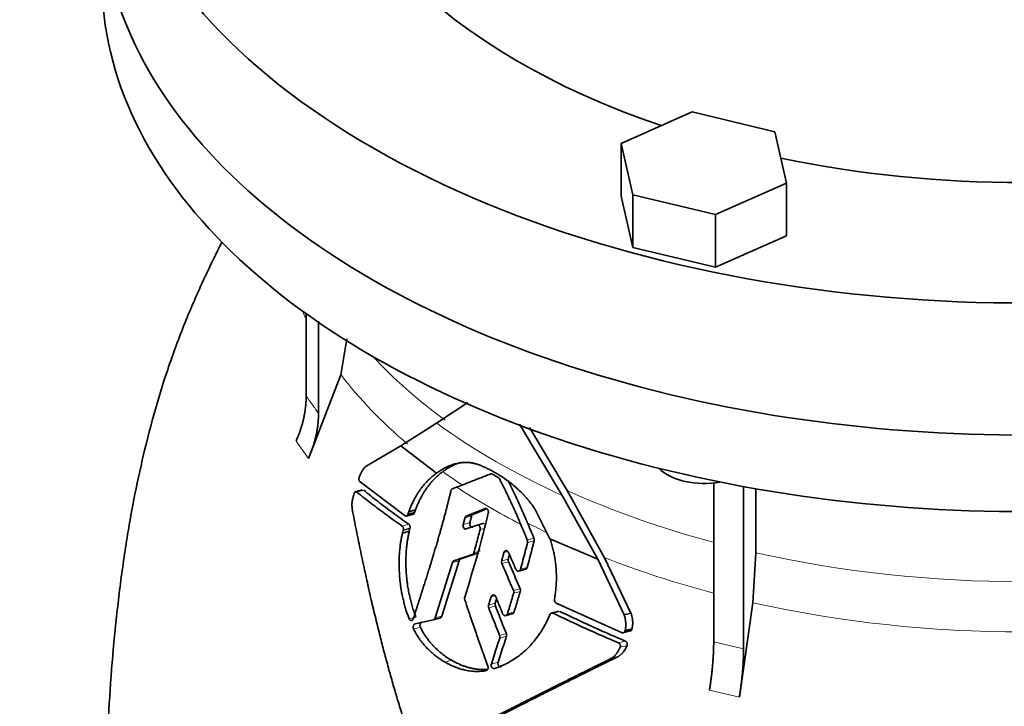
# Model space of a CAD drawing. Header units: millimetres. Extents: x 447 to 1322, y -2015 to 1714.
# Tile 11 of 31: x 1017 to 1169, y -762 to -656. Entities that reach past the tile are written whole.
import ezdxf

# ---------------------------------------------------------------- set-up
doc = ezdxf.new("R2010")
doc.units = ezdxf.units.MM
doc.layers.add('VSI344-454_FLANG', color=7, linetype='Continuous')
doc.layers.add('VSI344-454_TESTA', color=7, linetype='Continuous')

# ---------------------------------------------------------------- blocks, each defined once
blk = doc.blocks.new('SE4')
at = {"layer": 'VSI344-454_FLANG', "color": 7, "linetype": 'Continuous', "lineweight": 35}
for p, q in [((1121.09, -670.47), (1110.1, -675.34)), ((1133.89, -673.53), (1121.09, -670.47)), ((1135.7, -681.46), (1133.89, -673.53)), ((1110.1, -675.34), (1110.1, -683.5)), ((1110.1, -675.34), (1111.91, -683.27)), ((1124.71, -686.33), (1135.7, -681.46)), ((1135.7, -681.46), (1135.7, -689.62)), ((1110.1, -683.5), (1111.91, -691.43)), ((1111.91, -683.27), (1111.91, -691.43)), ((1111.91, -683.27), (1124.71, -686.33)), ((1124.71, -686.33), (1124.71, -694.49)), ((1124.71, -694.49), (1135.7, -689.62)), ((1111.91, -691.43), (1124.71, -694.49))]:
    blk.add_line(p, q, dxfattribs=at)
for centre, major_axis, start_param, end_param in [((1172.27, -617.75), (-110.25, 0), 2.103318, 6.283185), ((1172.27, -617.75), (142.5, 0), 2.772791, 5.290477), ((1172.27, -617.75), (-110.25, 0), 0, 1.038274), ((1172.27, -638.17), (142.5, 0), 3.141593, 5.290477), ((1172.27, -617.75), (-110.25, 0), 1.224323, 1.91727)]:
    blk.add_ellipse(centre, major_axis=major_axis, ratio=0.57735, start_param=start_param, end_param=end_param, dxfattribs=at)
at = {"layer": 'VSI344-454_TESTA', "color": 7, "linetype": 'Continuous', "lineweight": 35}
for p, q in [((1061.37, -701.6), (1061.37, -714.44)), ((1063.28, -702.8), (1063.28, -717.11)), ((1066.76, -711.13), (1067.65, -705.54)), ((1066.76, -711.13), (1061.72, -724.06)), ((1081.56, -718.59), (1086.39, -715.42)), ((1076.02, -722.09), (1081.56, -718.59)), ((1094.38, -718.75), (1100.98, -729.77)), ((1101.75, -729.02), (1095.92, -719.27)), ((1070.66, -725.25), (1076.02, -722.09)), ((1076.02, -722.09), (1081.51, -726.34)), ((1076.68, -732.93), (1069.71, -727.68)), ((1124.42, -727.75), (1124.42, -752.4)), ((1070.11, -728.91), (1068.91, -729.23)), ((1083.98, -728.75), (1084.65, -728.49)), ((1107.55, -739.41), (1101.75, -729.02)), ((1129.04, -728.4), (1129.04, -753.51)), ((1130.96, -728.75), (1130.96, -738.65)), ((1100.98, -729.77), (1106.49, -739.64)), ((1076.83, -732.98), (1078.04, -732.66)), ((1077.26, -732.3), (1077.11, -732.71)), ((1077.11, -732.71), (1078.15, -732.43)), ((1078.3, -732.02), (1077.26, -732.3)), ((1078.15, -732.43), (1078.3, -732.02)), ((1089.05, -731.79), (1086.14, -732.97)), ((1087.17, -732.7), (1086.14, -732.97)), ((1087.17, -732.7), (1089.17, -731.89)), ((1099.09, -736.47), (1096.76, -731.86)), ((1088.91, -734.08), (1087.68, -734.41)), ((1076.39, -735.16), (1076.28, -735.59)), ((1077.33, -735.31), (1076.28, -735.59)), ((1076.39, -735.16), (1077.43, -734.88)), ((1077.33, -735.31), (1077.43, -734.88)), ((1086.13, -734.96), (1087.81, -734.38)), ((1099.09, -736.47), (1106.49, -739.64)), ((1130.48, -746.36), (1130.96, -738.65)), ((1084, -740.15), (1081.32, -748.72)), ((1082.36, -748.44), (1085.04, -739.88)), ((1085.28, -739.59), (1084.24, -739.87)), ((1106.49, -739.64), (1110.55, -748.26)), ((1111.61, -747.97), (1107.55, -739.41)), ((1094.22, -741.48), (1095.42, -741.16)), ((1130.48, -746.36), (1128.39, -760.99)), ((1100.44, -747.67), (1099.21, -748)), ((1110.15, -750.99), (1100.06, -746.42)), ((1081.05, -749.01), (1082.17, -748.71)), ((1092.18, -748.38), (1093.4, -748.05)), ((1111.62, -747.97), (1110.56, -748.25)), ((1110.32, -751.04), (1111.69, -750.67)), ((1110.73, -750.66), (1111.79, -750.38)), ((1109.57, -754.73), (1108.51, -755.01))]:
    blk.add_line(p, q, dxfattribs=at)
at = {"layer": 'VSI344-454_TESTA', "color": 4, "linetype": 'Continuous', "lineweight": 9}
for p, q in [((1059.8, -721.4), (1061.72, -724.06)), ((1069.21, -729.25), (1070.27, -728.96)), ((1086.7, -733.99), (1085.67, -734.27)), ((1086.96, -732.97), (1085.93, -733.25)), ((1076.21, -734.51), (1077.26, -734.23)), ((1088.28, -735.06), (1088.93, -734.89)), ((1095.58, -736.67), (1096.61, -736.39)), ((1095.62, -737.05), (1096.65, -736.77)), ((1087.08, -738.91), (1088.11, -738.64)), ((1087.32, -738.63), (1088.35, -738.35)), ((1092.57, -738.44), (1091.97, -738.6)), ((1085.04, -739.88), (1084, -740.15)), ((1092.65, -739.61), (1091.62, -739.88)), ((1092.68, -740.02), (1091.65, -740.3)), ((1094.54, -741.18), (1095.57, -740.9)), ((1093.44, -744.49), (1094.48, -744.21)), ((1093.47, -744.9), (1094.5, -744.62)), ((1090.61, -745.28), (1089.99, -745.45)), ((1090.63, -746.46), (1089.6, -746.73)), ((1090.65, -746.87), (1089.61, -747.15)), ((1092.51, -748.07), (1093.54, -747.79)), ((1099.59, -747.99), (1100.64, -747.71)), ((1078.34, -748.58), (1077.3, -748.86)), ((1081.32, -748.72), (1082.36, -748.44)), ((1079.04, -750.16), (1077.99, -750.44)), ((1091.3, -751.43), (1092.34, -751.15)), ((1091.32, -751.84), (1092.36, -751.56)), ((1109.68, -752.57), (1110.74, -752.29)), ((1124.42, -752.4), (1129.04, -753.51)), ((1109.95, -753.26), (1111.01, -752.98)), ((1083.87, -755.26), (1082.83, -755.54)), ((1091.07, -755.57), (1090.02, -755.85)), ((1123.77, -759.89), (1128.39, -760.99))]:
    blk.add_line(p, q, dxfattribs=at)
at = {"layer": 'VSI344-454_TESTA', "color": 7, "linetype": 'Continuous', "lineweight": 35}
for centre, major_axis, start_param, end_param in [((1172.27, -638.17), (142.5, 0), 3.141593, 5.290477), ((1172.27, -650.01), (142.5, 0), 3.141593, 5.290477), ((1122.9, -723.31), (-8, 0), 0.514148, 1.885753)]:
    blk.add_ellipse(centre, major_axis=major_axis, ratio=0.57735, start_param=start_param, end_param=end_param, dxfattribs=at)
at = {"layer": 'VSI344-454_TESTA', "color": 4, "linetype": 'Continuous', "lineweight": 9}
for centre, major_axis, start_param, end_param in [((1172.27, -684.34), (115.26, 0), 3.398645, 3.413887), ((1172.27, -677.3), (-114, 0), 0.490111, 0.669286), ((1172.27, -684.34), (-115.26, 0), 0.41439, 0.598473), ((1172.27, -677.3), (-115.5, 0), 0.667535, 0.905636), ((1172.27, -684.34), (-115.26, 0), 0.678203, 0.720353), ((1172.27, -683.98), (-116.7, 0), 0.721598, 0.842309), ((1172.27, -677.3), (-114, 0), 0.90392, 1.136943), ((1172.27, -684.34), (-115.26, 0), 0.843396, 0.877131), ((1172.27, -677.3), (114, 0), 4.341621, 5.083156), ((1172.27, -684.34), (-115.26, 0), 0.974671, 1.1427), ((1172.27, -684.34), (-115.26, 0), 1.199788, 1.941804)]:
    blk.add_ellipse(centre, major_axis=major_axis, ratio=0.57735, start_param=start_param, end_param=end_param, dxfattribs=at)
at = {"layer": 'VSI344-454_TESTA', "color": 7, "linetype": 'Continuous', "lineweight": 35}
for points, degree, knots in [([(1048.37, -690.56), (1047.43, -692.39), (1045.4, -696.53), (1042.52, -703.12), (1039.92, -710.19), (1037.75, -717.28), (1035.97, -724.3), (1034.43, -731.65), (1033.14, -739.4), (1032.1, -747.52), (1031.31, -755.77), (1030.72, -764.41), (1030.35, -772.61), (1030.15, -780.23), (1030.05, -785.63), (1029.96, -790.31), (1029.91, -793.56), (1029.91, -795.32), (1029.91, -795.73)], 3, [0.2699982, 0.2699982, 0.2699982, 0.2699982, 0.3097428, 0.3589779, 0.4080409, 0.4547891, 0.5013354, 0.5476723, 0.6009079, 0.6554699, 0.7111882, 0.769645, 0.8364889, 0.884242, 0.9344418, 0.962453, 0.9924487, 1, 1, 1, 1]), ([(1059.8, -721.4), (1060.58, -719.65), (1060.97, -717.9), (1061.37, -716.14), (1061.37, -714.44)], 2, [0, 0, 0, 0.500132, 0.500132, 1, 1, 1]), ([(1063.28, -717.11), (1063.28, -718.81), (1062.89, -720.56), (1062.49, -722.32), (1061.72, -724.06)], 2, [0, 0, 0, 0.499868, 0.499868, 1, 1, 1]), ([(1087.25, -724.78), (1087.18, -724.77), (1087.02, -724.74), (1086.79, -724.71), (1086.54, -724.69), (1086.28, -724.68), (1086.01, -724.68), (1085.72, -724.69), (1085.37, -724.72), (1084.98, -724.78), (1084.59, -724.86), (1084.08, -724.99), (1083.51, -725.19), (1082.88, -725.48), (1082.37, -725.77), (1081.93, -726.04), (1081.65, -726.24), (1081.51, -726.34)], 3, [0, 0, 0, 0, 0.035469, 0.073247, 0.113368, 0.155868, 0.200777, 0.248126, 0.301729, 0.376079, 0.45126, 0.504147, 0.640653, 0.757772, 0.842597, 0.92337, 1, 1, 1, 1]), ([(1082.51, -726.09), (1082.58, -726.04), (1082.72, -725.94), (1082.93, -725.79), (1083.14, -725.65), (1083.37, -725.51), (1083.6, -725.38), (1083.97, -725.18), (1084.52, -724.92), (1085.05, -724.74), (1085.36, -724.65), (1085.4, -724.64)], 3, [0, 0, 0, 0, 0.0378546, 0.0767734, 0.1167484, 0.1577691, 0.1998227, 0.242894, 0.3598598, 0.4967717, 0.5211872, 0.5211872, 0.5211872, 0.5211872]), ([(1096.76, -731.86), (1096.7, -731.77), (1096.58, -731.6), (1096.4, -731.35), (1096.23, -731.12), (1096.07, -730.9), (1095.92, -730.71), (1095.77, -730.53), (1095.64, -730.37), (1095.51, -730.22), (1095.4, -730.09), (1095.29, -729.98), (1095.2, -729.87), (1095.12, -729.79), (1095.05, -729.71), (1094.74, -729.39), (1094.2, -728.86), (1093.42, -728.18), (1092.47, -727.44), (1091.34, -726.66), (1090.28, -726.05), (1089.48, -725.65), (1088.94, -725.39), (1088.38, -725.16), (1087.82, -724.95), (1087.44, -724.84), (1087.25, -724.78)], 3, [0, 0, 0, 0, 0.023408, 0.045495, 0.066267, 0.08573, 0.103886, 0.120734, 0.136272, 0.150498, 0.163408, 0.175, 0.185269, 0.194211, 0.201824, 0.208105, 0.293106, 0.373501, 0.449142, 0.581205, 0.713645, 0.768118, 0.824122, 0.881537, 0.94022, 1, 1, 1, 1]), ([(1069.59, -726.95), (1069.62, -726.87), (1069.68, -726.71), (1069.78, -726.48), (1069.87, -726.26), (1069.97, -726.07), (1070.08, -725.88), (1070.21, -725.69), (1070.35, -725.5), (1070.5, -725.35), (1070.61, -725.28), (1070.66, -725.25)], 3, [0, 0, 0, 0, 0.117532, 0.229212, 0.33436, 0.43261, 0.523843, 0.650327, 0.771212, 0.88734, 1, 1, 1, 1]), ([(1081.51, -726.34), (1081.43, -726.4), (1081.26, -726.53), (1081.01, -726.73), (1080.77, -726.94), (1080.54, -727.15), (1080.32, -727.37), (1080.1, -727.59), (1079.89, -727.82), (1079.68, -728.05), (1079.48, -728.28), (1079.29, -728.52), (1079.06, -728.83), (1078.79, -729.21), (1078.49, -729.68), (1078.2, -730.17), (1077.94, -730.68), (1077.69, -731.2), (1077.46, -731.74), (1077.32, -732.11), (1077.25, -732.3)], 3, [0, 0, 0, 0, 0.048918, 0.097127, 0.144611, 0.191357, 0.237355, 0.282595, 0.327071, 0.370778, 0.413715, 0.455879, 0.497274, 0.57131, 0.644563, 0.717042, 0.788771, 0.859795, 0.930177, 1, 1, 1, 1]), ([(1078.29, -732.02), (1078.33, -731.93), (1078.39, -731.74), (1078.5, -731.46), (1078.61, -731.19), (1078.73, -730.93), (1078.85, -730.66), (1078.97, -730.4), (1079.11, -730.15), (1079.24, -729.9), (1079.38, -729.65), (1079.53, -729.41), (1079.67, -729.17), (1079.83, -728.94), (1079.98, -728.71), (1080.2, -728.41), (1080.48, -728.05), (1080.84, -727.62), (1081.23, -727.21), (1081.63, -726.81), (1082.06, -726.43), (1082.36, -726.2), (1082.51, -726.09)], 3, [0, 0, 0, 0, 0.035015, 0.070162, 0.105454, 0.140901, 0.176515, 0.212303, 0.248274, 0.284432, 0.320783, 0.357331, 0.394079, 0.431028, 0.468179, 0.50553, 0.581583, 0.660209, 0.741403, 0.825137, 0.911361, 1, 1, 1, 1]), ([(1069.59, -726.95), (1069.58, -726.98), (1069.57, -727.02), (1069.55, -727.08), (1069.54, -727.15), (1069.54, -727.22), (1069.54, -727.29), (1069.55, -727.39), (1069.58, -727.5), (1069.64, -727.61), (1069.68, -727.66), (1069.71, -727.68)], 3, [0, 0, 0, 0, 0.084422, 0.165946, 0.246194, 0.32687, 0.409652, 0.496096, 0.666594, 0.830213, 1, 1, 1, 1]), ([(1091.31, -727.26), (1091.3, -727.24), (1091.28, -727.2), (1091.25, -727.15), (1091.2, -727.09), (1091.14, -727.04), (1091.1, -727.01), (1091.07, -726.99)], 3, [0, 0, 0, 0, 0.168351, 0.334942, 0.502689, 0.751512, 1, 1, 1, 1]), ([(1095.63, -734.04), (1095.29, -733.26), (1094.61, -731.69), (1093.61, -729.53), (1092.94, -728.16), (1092.65, -727.58)], 3, [0, 0, 0, 0, 0.3333333, 0.6666667, 0.9158048, 0.9158048, 0.9158048, 0.9158048]), ([(1068.56, -732.24), (1068.54, -732.13), (1068.51, -731.9), (1068.47, -731.56), (1068.45, -731.22), (1068.46, -730.86), (1068.52, -730.51), (1068.62, -730.05), (1068.72, -729.72), (1068.79, -729.49)], 3, [0, 0, 0, 0, 0.128357, 0.246909, 0.365609, 0.495543, 0.61697, 0.739244, 1, 1, 1, 1]), ([(1069.21, -729.25), (1069.2, -729.24), (1069.17, -729.22), (1069.13, -729.2), (1069.08, -729.19), (1069.03, -729.2), (1068.97, -729.22), (1068.91, -729.27), (1068.86, -729.33), (1068.82, -729.4), (1068.8, -729.46), (1068.79, -729.49)], 3, [0, 0, 0, 0, 0.08625, 0.171682, 0.257868, 0.382817, 0.507255, 0.630143, 0.752988, 0.876537, 1, 1, 1, 1]), ([(1077.95, -748.83), (1078.56, -746.93), (1078.72, -746.44), (1079.16, -745.06), (1079.5, -743.99), (1080.4, -741.17), (1081.07, -738.95), (1081.88, -736.26), (1082.53, -733.9), (1083.23, -731.33), (1083.77, -729.03)], 2, [0, 0, 0, 0.125, 0.125, 0.25, 0.25, 0.5, 0.5, 0.75, 0.75, 1, 1, 1]), ([(1083.98, -728.75), (1083.96, -728.76), (1083.93, -728.78), (1083.89, -728.81), (1083.84, -728.86), (1083.8, -728.93), (1083.78, -728.99), (1083.77, -729.03)], 3, [0, 0, 0, 0, 0.16747, 0.33309, 0.500577, 0.750185, 1, 1, 1, 1]), ([(1078.28, -769.9), (1078.14, -769.52), (1077.88, -768.76), (1077.5, -767.62), (1077.12, -766.47), (1076.74, -765.32), (1076.37, -764.15), (1076.01, -762.98), (1075.65, -761.81), (1075.29, -760.63), (1074.94, -759.44), (1074.6, -758.24), (1074.26, -757.04), (1073.93, -755.83), (1073.6, -754.61), (1073.27, -753.39), (1072.96, -752.16), (1072.51, -750.4), (1071.94, -748.06), (1071.25, -745.12), (1070.57, -742.06), (1069.89, -738.89), (1069.22, -735.6), (1068.78, -733.38), (1068.56, -732.24)], 3, [0, 0, 0, 0, 0.030328, 0.060804, 0.091429, 0.122206, 0.153136, 0.184222, 0.215465, 0.246867, 0.278431, 0.310158, 0.342051, 0.374109, 0.406337, 0.438735, 0.471305, 0.504049, 0.578996, 0.657008, 0.738102, 0.822291, 0.909586, 1, 1, 1, 1]), ([(1078.16, -732.43), (1078.15, -732.45), (1078.14, -732.48), (1078.11, -732.53), (1078.08, -732.59), (1078.03, -732.63), (1077.97, -732.67), (1077.91, -732.69), (1077.85, -732.7), (1077.78, -732.68), (1077.74, -732.66), (1077.72, -732.65)], 3, [0, 0, 0, 0, 0.083986, 0.167509, 0.251959, 0.376203, 0.500583, 0.624697, 0.748972, 0.874639, 1, 1, 1, 1]), ([(1087.17, -732.7), (1087.16, -732.7), (1087.12, -732.72), (1087.08, -732.75), (1087.04, -732.8), (1086.99, -732.87), (1086.97, -732.94), (1086.96, -732.97)], 3, [0, 0, 0, 0, 0.166832, 0.332012, 0.499081, 0.749367, 1, 1, 1, 1]), ([(1089.05, -731.79), (1089.07, -731.79), (1089.1, -731.78), (1089.17, -731.77), (1089.26, -731.79), (1089.36, -731.85), (1089.45, -731.94), (1089.51, -732.06), (1089.56, -732.2), (1089.57, -732.32), (1089.57, -732.41), (1089.56, -732.45), (1089.55, -732.47)], 3, [0, 0, 0, 0, 0.062353, 0.125158, 0.24996, 0.374797, 0.499677, 0.624614, 0.749589, 0.874588, 0.937494, 1, 1, 1, 1]), ([(1076.68, -732.93), (1076.7, -732.94), (1076.73, -732.96), (1076.78, -732.97), (1076.83, -732.98), (1076.88, -732.97), (1076.96, -732.94), (1077.05, -732.87), (1077.1, -732.76), (1077.12, -732.71)], 3, [0, 0, 0, 0, 0.103611, 0.203327, 0.301591, 0.400957, 0.503894, 0.751518, 1, 1, 1, 1]), ([(1085.93, -733.25), (1085.94, -733.22), (1085.95, -733.18), (1085.98, -733.12), (1086.02, -733.06), (1086.07, -733.01), (1086.12, -732.98), (1086.14, -732.97)], 3, [0, 0, 0, 0, 0.167832, 0.333794, 0.501453, 0.750788, 1, 1, 1, 1]), ([(1086.7, -733.99), (1086.69, -734.04), (1086.67, -734.13), (1086.68, -734.27), (1086.72, -734.41), (1086.78, -734.53), (1086.86, -734.62), (1086.96, -734.68), (1087.06, -734.71), (1087.13, -734.69), (1087.16, -734.69)], 3, [0, 0, 0, 0, 0.12575, 0.251408, 0.377042, 0.502526, 0.627755, 0.752499, 0.8765, 1, 1, 1, 1]), ([(1076.28, -735.59), (1076.26, -735.69), (1076.21, -735.9), (1076.14, -736.23), (1076.07, -736.56), (1076.02, -736.9), (1075.96, -737.25), (1075.91, -737.62), (1075.87, -737.99), (1075.8, -738.74), (1075.73, -740.01), (1075.77, -741.91), (1075.97, -743.77), (1076.23, -745.22), (1076.45, -746.18), (1076.64, -746.92), (1076.85, -747.61), (1077.07, -748.25), (1077.22, -748.66), (1077.3, -748.86)], 3, [0, 0, 0, 0, 0.02404, 0.048658, 0.073865, 0.099671, 0.126085, 0.153117, 0.180776, 0.209067, 0.318208, 0.459143, 0.624041, 0.727727, 0.787472, 0.844618, 0.899108, 0.950908, 1, 1, 1, 1]), ([(1076.39, -735.16), (1076.4, -735.14), (1076.41, -735.1), (1076.41, -735.03), (1076.42, -734.96), (1076.41, -734.87), (1076.39, -734.78), (1076.36, -734.69), (1076.32, -734.62), (1076.27, -734.55), (1076.23, -734.52), (1076.21, -734.51)], 3, [0, 0, 0, 0, 0.083676, 0.167034, 0.251419, 0.376349, 0.501804, 0.626849, 0.751332, 0.876067, 1, 1, 1, 1]), ([(1078.34, -748.58), (1078.3, -748.47), (1078.21, -748.23), (1078.08, -747.87), (1077.95, -747.5), (1077.83, -747.11), (1077.71, -746.71), (1077.6, -746.29), (1077.49, -745.86), (1077.36, -745.3), (1077.21, -744.6), (1077.08, -743.82), (1076.96, -742.97), (1076.87, -742.07), (1076.82, -741.17), (1076.79, -740.3), (1076.8, -739.49), (1076.83, -738.67), (1076.89, -737.91), (1076.97, -737.21), (1077.07, -736.54), (1077.19, -735.91), (1077.28, -735.51), (1077.32, -735.31)], 3, [0, 0, 0, 0, 0.02826, 0.057418, 0.087472, 0.118419, 0.150254, 0.182969, 0.216554, 0.250998, 0.310069, 0.375912, 0.427432, 0.500644, 0.573156, 0.625373, 0.691441, 0.750209, 0.805071, 0.857422, 0.907318, 0.95482, 1, 1, 1, 1]), ([(1077.26, -734.23), (1077.27, -734.24), (1077.29, -734.26), (1077.33, -734.29), (1077.37, -734.35), (1077.4, -734.41), (1077.43, -734.5), (1077.45, -734.59), (1077.46, -734.69), (1077.45, -734.79), (1077.44, -734.85), (1077.43, -734.88)], 3, [0, 0, 0, 0, 0.082749, 0.16522, 0.248732, 0.373164, 0.49838, 0.623857, 0.748892, 0.874795, 1, 1, 1, 1]), ([(1086.13, -734.96), (1086.1, -734.97), (1086.03, -734.98), (1085.89, -734.95), (1085.74, -734.81), (1085.66, -734.59), (1085.64, -734.4), (1085.66, -734.31), (1085.67, -734.27)], 3, [0, 0, 0, 0, 0.124721, 0.24865, 0.50038, 0.748839, 0.874692, 1, 1, 1, 1]), ([(1088.28, -735.06), (1088.29, -735.04), (1088.3, -735), (1088.31, -734.91), (1088.3, -734.79), (1088.26, -734.65), (1088.19, -734.53), (1088.11, -734.44), (1088.01, -734.38), (1087.92, -734.36), (1087.86, -734.36), (1087.82, -734.37), (1087.81, -734.38)], 3, [0, 0, 0, 0, 0.062709, 0.125843, 0.25116, 0.376322, 0.501352, 0.626278, 0.751007, 0.875429, 0.937895, 1, 1, 1, 1]), ([(1095.62, -737.05), (1095.62, -737.03), (1095.63, -736.99), (1095.63, -736.92), (1095.63, -736.85), (1095.62, -736.76), (1095.6, -736.7), (1095.58, -736.67)], 3, [0, 0, 0, 0, 0.167837, 0.334108, 0.5018, 0.750897, 1, 1, 1, 1]), ([(1096.61, -736.39), (1096.62, -736.41), (1096.64, -736.45), (1096.65, -736.52), (1096.66, -736.59), (1096.66, -736.68), (1096.65, -736.74), (1096.65, -736.77)], 3, [0, 0, 0, 0, 0.166639, 0.331867, 0.498628, 0.749157, 1, 1, 1, 1]), ([(1099.78, -745.83), (1099.81, -745.69), (1099.85, -745.43), (1099.91, -745.03), (1099.96, -744.63), (1100, -744.23), (1100.04, -743.82), (1100.06, -743.42), (1100.08, -743.02), (1100.09, -742.62), (1100.08, -742.21), (1100.07, -741.81), (1100.06, -741.41), (1100.02, -740.89), (1099.96, -740.27), (1099.85, -739.53), (1099.72, -738.77), (1099.55, -738.01), (1099.34, -737.24), (1099.17, -736.73), (1099.09, -736.47)], 3, [0, 0, 0, 0, 0.0436, 0.087048, 0.130354, 0.173526, 0.216573, 0.259505, 0.302334, 0.345068, 0.38772, 0.4303, 0.472822, 0.515297, 0.592533, 0.671051, 0.750942, 0.832313, 0.915286, 1, 1, 1, 1]), ([(1087.08, -738.91), (1087.09, -738.91), (1087.12, -738.9), (1087.16, -738.87), (1087.19, -738.84), (1087.23, -738.8), (1087.28, -738.73), (1087.3, -738.66), (1087.32, -738.63)], 3, [0, 0, 0, 0, 0.125329, 0.249125, 0.373003, 0.498576, 0.74923, 1, 1, 1, 1]), ([(1091.97, -738.6), (1091.98, -738.58), (1091.99, -738.54), (1092.02, -738.48), (1092.05, -738.43), (1092.11, -738.37), (1092.19, -738.32), (1092.29, -738.3), (1092.41, -738.32), (1092.51, -738.38), (1092.61, -738.47), (1092.65, -738.55), (1092.67, -738.59)], 3, [0, 0, 0, 0, 0.062966, 0.124796, 0.186784, 0.250209, 0.375117, 0.49931, 0.626183, 0.752696, 0.875851, 1, 1, 1, 1]), ([(1084, -740.15), (1084.01, -740.14), (1084.02, -740.1), (1084.04, -740.05), (1084.07, -740.01), (1084.11, -739.96), (1084.17, -739.91), (1084.22, -739.88), (1084.24, -739.87)], 3, [0, 0, 0, 0, 0.126744, 0.251719, 0.376563, 0.502917, 0.751732, 1, 1, 1, 1]), ([(1085.28, -739.59), (1085.26, -739.6), (1085.24, -739.61), (1085.2, -739.63), (1085.17, -739.66), (1085.12, -739.71), (1085.07, -739.78), (1085.05, -739.84), (1085.04, -739.88)], 3, [0, 0, 0, 0, 0.124852, 0.248233, 0.371769, 0.49708, 0.748235, 1, 1, 1, 1]), ([(1091.65, -740.3), (1091.64, -740.27), (1091.63, -740.23), (1091.61, -740.16), (1091.6, -740.08), (1091.6, -739.98), (1091.61, -739.92), (1091.62, -739.88)], 3, [0, 0, 0, 0, 0.164207, 0.326866, 0.491238, 0.745542, 1, 1, 1, 1]), ([(1092.65, -739.61), (1092.65, -739.63), (1092.64, -739.67), (1092.63, -739.74), (1092.63, -739.83), (1092.64, -739.92), (1092.67, -739.99), (1092.68, -740.02)], 3, [0, 0, 0, 0, 0.167612, 0.333466, 0.500978, 0.750572, 1, 1, 1, 1]), ([(1092.65, -739.61), (1092.71, -739.39), (1092.77, -739.17), (1092.83, -738.96), (1092.83, -738.95)], 3, [0, 0, 0, 0, 0.5, 0.5092743, 0.5092743, 0.5092743, 0.5092743]), ([(1093.82, -741.2), (1093.83, -741.22), (1093.85, -741.26), (1093.89, -741.32), (1093.93, -741.36), (1094, -741.42), (1094.09, -741.47), (1094.21, -741.49), (1094.32, -741.46), (1094.41, -741.4), (1094.49, -741.3), (1094.52, -741.22), (1094.54, -741.18)], 3, [0, 0, 0, 0, 0.063279, 0.124964, 0.186389, 0.248902, 0.37582, 0.50344, 0.627237, 0.751955, 0.876448, 1, 1, 1, 1]), ([(1095.57, -740.9), (1095.56, -740.92), (1095.55, -740.97), (1095.52, -741.03), (1095.48, -741.08), (1095.43, -741.13), (1095.37, -741.17), (1095.33, -741.19), (1095.32, -741.19)], 3, [0, 0, 0, 0, 0.0635375, 0.125825, 0.1881816, 0.2519239, 0.3777756, 0.4008667, 0.4008667, 0.4008667, 0.4008667]), ([(1093.47, -744.9), (1093.48, -744.88), (1093.49, -744.83), (1093.49, -744.76), (1093.49, -744.68), (1093.48, -744.58), (1093.46, -744.52), (1093.44, -744.49)], 3, [0, 0, 0, 0, 0.168526, 0.335046, 0.503023, 0.75174, 1, 1, 1, 1]), ([(1094.48, -744.21), (1094.49, -744.23), (1094.5, -744.27), (1094.52, -744.34), (1094.53, -744.42), (1094.53, -744.52), (1094.51, -744.59), (1094.5, -744.62)], 3, [0, 0, 0, 0, 0.163722, 0.326003, 0.490132, 0.74473, 1, 1, 1, 1]), ([(1085.9, -745.52), (1085.9, -745.54), (1085.88, -745.58), (1085.88, -745.65), (1085.87, -745.73), (1085.88, -745.82), (1085.9, -745.88), (1085.91, -745.92)], 3, [0, 0, 0, 0, 0.164621, 0.327709, 0.492135, 0.746371, 1, 1, 1, 1]), ([(1089.99, -745.45), (1090, -745.43), (1090.02, -745.38), (1090.05, -745.33), (1090.08, -745.27), (1090.14, -745.22), (1090.23, -745.16), (1090.34, -745.14), (1090.45, -745.16), (1090.56, -745.22), (1090.65, -745.31), (1090.69, -745.4), (1090.71, -745.44)], 3, [0, 0, 0, 0, 0.06381, 0.126263, 0.188678, 0.252375, 0.378548, 0.504124, 0.629235, 0.754264, 0.876896, 1, 1, 1, 1]), ([(1090.63, -746.46), (1090.7, -746.24), (1090.77, -746.01), (1090.84, -745.79), (1090.84, -745.78)], 3, [0, 0, 0, 0, 0.5, 0.5294176, 0.5294176, 0.5294176, 0.5294176]), ([(1099.78, -745.83), (1099.78, -745.85), (1099.77, -745.9), (1099.77, -745.97), (1099.78, -746.04), (1099.8, -746.11), (1099.84, -746.21), (1099.92, -746.34), (1100.01, -746.39), (1100.06, -746.42)], 3, [0, 0, 0, 0, 0.102907, 0.202298, 0.30042, 0.399604, 0.502115, 0.750474, 1, 1, 1, 1]), ([(1089.61, -747.15), (1089.61, -747.12), (1089.59, -747.08), (1089.58, -747.01), (1089.57, -746.93), (1089.57, -746.84), (1089.59, -746.77), (1089.6, -746.73)], 3, [0, 0, 0, 0, 0.16391, 0.326464, 0.490836, 0.745226, 1, 1, 1, 1]), ([(1090.63, -746.46), (1090.63, -746.48), (1090.62, -746.52), (1090.61, -746.59), (1090.61, -746.67), (1090.62, -746.77), (1090.64, -746.84), (1090.65, -746.87)], 3, [0, 0, 0, 0, 0.168129, 0.334457, 0.502302, 0.751397, 1, 1, 1, 1]), ([(1093.54, -747.79), (1093.53, -747.83), (1093.49, -747.92), (1093.41, -748.02), (1093.33, -748.06), (1093.29, -748.08)], 3, [0, 0, 0, 0, 0.1272432, 0.2546818, 0.3930996, 0.3930996, 0.3930996, 0.3930996]), ([(1077.95, -748.83), (1077.94, -748.85), (1077.93, -748.89), (1077.9, -748.94), (1077.86, -749), (1077.81, -749.05), (1077.73, -749.11), (1077.63, -749.13), (1077.53, -749.12), (1077.44, -749.06), (1077.35, -748.98), (1077.32, -748.9), (1077.3, -748.86)], 3, [0, 0, 0, 0, 0.063465, 0.12566, 0.187794, 0.251081, 0.375353, 0.499064, 0.623924, 0.748961, 0.873998, 1, 1, 1, 1]), ([(1079.27, -749.37), (1079.26, -749.38), (1079.23, -749.38), (1079.19, -749.41), (1079.15, -749.43), (1079.1, -749.48), (1079.04, -749.56), (1079, -749.67), (1078.97, -749.79), (1078.97, -749.92), (1078.99, -750.05), (1079.02, -750.12), (1079.04, -750.16)], 3, [0, 0, 0, 0, 0.062334, 0.123832, 0.185517, 0.248399, 0.372092, 0.496332, 0.621791, 0.747303, 0.873743, 1, 1, 1, 1]), ([(1081.05, -749.01), (1081.06, -749.01), (1081.09, -749), (1081.13, -748.98), (1081.17, -748.95), (1081.23, -748.9), (1081.28, -748.83), (1081.31, -748.76), (1081.32, -748.72)], 3, [0, 0, 0, 0, 0.125105, 0.248501, 0.372119, 0.497878, 0.748605, 1, 1, 1, 1]), ([(1082.36, -748.44), (1082.36, -748.46), (1082.34, -748.5), (1082.32, -748.55), (1082.29, -748.59), (1082.24, -748.65), (1082.18, -748.7), (1082.12, -748.72), (1082.09, -748.73)], 3, [0, 0, 0, 0, 0.12695, 0.251845, 0.376599, 0.503133, 0.751956, 1, 1, 1, 1]), ([(1090.51, -756.53), (1090.61, -756.5), (1090.82, -756.43), (1091.13, -756.32), (1091.45, -756.2), (1091.77, -756.06), (1092.1, -755.91), (1092.44, -755.75), (1092.77, -755.57), (1093.32, -755.25), (1094.25, -754.64), (1095.45, -753.63), (1096.57, -752.42), (1097.34, -751.38), (1097.85, -750.6), (1098.21, -750), (1098.53, -749.4), (1098.82, -748.8), (1098.99, -748.4), (1099.08, -748.21)], 3, [0, 0, 0, 0, 0.02808, 0.056914, 0.086499, 0.116828, 0.147901, 0.179717, 0.212275, 0.24558, 0.34117, 0.489344, 0.630554, 0.738356, 0.794536, 0.848778, 0.901099, 0.951507, 1, 1, 1, 1]), ([(1091.77, -748.08), (1091.79, -748.12), (1091.83, -748.21), (1091.96, -748.33), (1092.15, -748.4), (1092.34, -748.32), (1092.46, -748.2), (1092.49, -748.11), (1092.51, -748.07)], 3, [0, 0, 0, 0, 0.123664, 0.246411, 0.497463, 0.746927, 0.873761, 1, 1, 1, 1]), ([(1099.59, -747.99), (1099.58, -747.99), (1099.55, -747.97), (1099.5, -747.96), (1099.44, -747.95), (1099.37, -747.96), (1099.29, -747.98), (1099.23, -748.02), (1099.17, -748.07), (1099.11, -748.13), (1099.09, -748.18), (1099.08, -748.21)], 3, [0, 0, 0, 0, 0.082967, 0.165673, 0.249342, 0.373952, 0.499349, 0.624786, 0.749741, 0.875167, 1, 1, 1, 1]), ([(1110.55, -748.26), (1110.58, -748.31), (1110.62, -748.44), (1110.68, -748.62), (1110.72, -748.81), (1110.76, -749.01), (1110.79, -749.21), (1110.81, -749.41), (1110.82, -749.61), (1110.83, -749.82), (1110.82, -750.03), (1110.8, -750.24), (1110.77, -750.45), (1110.75, -750.59), (1110.74, -750.66)], 3, [0, 0, 0, 0, 0.077144, 0.155351, 0.234641, 0.315035, 0.39655, 0.479206, 0.563019, 0.648006, 0.734183, 0.821564, 0.910165, 1, 1, 1, 1]), ([(1111.8, -750.38), (1111.81, -750.31), (1111.83, -750.18), (1111.86, -749.99), (1111.88, -749.8), (1111.89, -749.6), (1111.89, -749.41), (1111.88, -749.22), (1111.86, -749.03), (1111.84, -748.85), (1111.81, -748.66), (1111.77, -748.48), (1111.73, -748.31), (1111.68, -748.14), (1111.64, -748.03), (1111.61, -747.97)], 3, [0, 0, 0, 0, 0.082904, 0.164766, 0.245597, 0.325409, 0.404213, 0.482023, 0.558851, 0.634711, 0.709616, 0.783583, 0.856625, 0.928759, 1, 1, 1, 1]), ([(1077.99, -750.44), (1077.99, -750.42), (1077.97, -750.38), (1077.95, -750.32), (1077.94, -750.26), (1077.93, -750.18), (1077.93, -750.07), (1077.96, -749.94), (1078, -749.83), (1078.07, -749.75), (1078.15, -749.68), (1078.2, -749.66), (1078.23, -749.65)], 3, [0, 0, 0, 0, 0.064055, 0.126997, 0.189862, 0.253688, 0.381042, 0.508557, 0.632366, 0.756188, 0.878525, 1, 1, 1, 1]), ([(1077.99, -750.44), (1078.04, -750.54), (1078.14, -750.73), (1078.3, -751.01), (1078.46, -751.29), (1078.63, -751.56), (1078.8, -751.83), (1078.98, -752.08), (1079.17, -752.33), (1079.36, -752.57), (1079.55, -752.81), (1079.75, -753.04), (1080.02, -753.34), (1080.38, -753.71), (1080.84, -754.13), (1081.31, -754.52), (1081.8, -754.89), (1082.31, -755.23), (1082.66, -755.44), (1082.83, -755.54)], 3, [0, 0, 0, 0, 0.042969, 0.08578, 0.128454, 0.171009, 0.21346, 0.255821, 0.298104, 0.340321, 0.382478, 0.424584, 0.466644, 0.554492, 0.642779, 0.731504, 0.820647, 0.910165, 1, 1, 1, 1]), ([(1083.87, -755.26), (1083.76, -755.2), (1083.56, -755.08), (1083.25, -754.89), (1082.95, -754.68), (1082.65, -754.47), (1082.36, -754.24), (1082.07, -754.01), (1081.79, -753.77), (1081.52, -753.52), (1081.25, -753.26), (1080.95, -752.95), (1080.62, -752.58), (1080.27, -752.14), (1079.93, -751.68), (1079.61, -751.2), (1079.31, -750.69), (1079.13, -750.34), (1079.04, -750.16)], 3, [0, 0, 0, 0, 0.053778, 0.107467, 0.161052, 0.214521, 0.267863, 0.32107, 0.374136, 0.427059, 0.479838, 0.532477, 0.609792, 0.687269, 0.764953, 0.842909, 0.921222, 1, 1, 1, 1]), ([(1110.15, -750.99), (1110.17, -751), (1110.22, -751.01), (1110.28, -751.03), (1110.34, -751.03), (1110.4, -751.02), (1110.46, -751), (1110.54, -750.97), (1110.63, -750.9), (1110.7, -750.8), (1110.72, -750.71), (1110.74, -750.66)], 3, [0, 0, 0, 0, 0.086868, 0.170562, 0.252673, 0.334884, 0.418871, 0.50621, 0.674735, 0.834793, 1, 1, 1, 1]), ([(1111.8, -750.38), (1111.79, -750.4), (1111.78, -750.44), (1111.76, -750.51), (1111.72, -750.57), (1111.66, -750.64), (1111.59, -750.69), (1111.5, -750.73), (1111.4, -750.74), (1111.31, -750.74), (1111.25, -750.72), (1111.21, -750.71)], 3, [0, 0, 0, 0, 0.081418, 0.162667, 0.245387, 0.369019, 0.494297, 0.620472, 0.74628, 0.873568, 1, 1, 1, 1]), ([(1091.32, -751.84), (1091.32, -751.82), (1091.33, -751.77), (1091.34, -751.7), (1091.34, -751.62), (1091.33, -751.53), (1091.31, -751.46), (1091.3, -751.43)], 3, [0, 0, 0, 0, 0.168888, 0.335732, 0.503899, 0.752326, 1, 1, 1, 1]), ([(1092.34, -751.15), (1092.35, -751.17), (1092.36, -751.21), (1092.38, -751.28), (1092.39, -751.36), (1092.38, -751.46), (1092.37, -751.53), (1092.36, -751.56)], 3, [0, 0, 0, 0, 0.163463, 0.32566, 0.489804, 0.744457, 1, 1, 1, 1]), ([(1110.74, -752.29), (1110.76, -752.3), (1110.8, -752.32), (1110.85, -752.36), (1110.91, -752.41), (1110.97, -752.48), (1111.02, -752.57), (1111.04, -752.67), (1111.05, -752.78), (1111.05, -752.88), (1111.02, -752.94), (1111.01, -752.98)], 3, [0, 0, 0, 0, 0.085449, 0.170198, 0.255947, 0.379765, 0.502454, 0.624681, 0.747679, 0.874067, 1, 1, 1, 1]), ([(1123.77, -759.89), (1124.09, -757.89), (1124.25, -755.99), (1124.42, -754.1), (1124.42, -752.41)], 2, [0, 0, 0, 0.500132, 0.500132, 1, 1, 1]), ([(1109.95, -753.26), (1109.92, -753.33), (1109.86, -753.47), (1109.76, -753.67), (1109.64, -753.88), (1109.51, -754.08), (1109.37, -754.28), (1109.2, -754.48), (1109, -754.68), (1108.77, -754.86), (1108.6, -754.96), (1108.51, -755.01)], 3, [0, 0, 0, 0, 0.094258, 0.191243, 0.290639, 0.392138, 0.495456, 0.611681, 0.734498, 0.863817, 1, 1, 1, 1]), ([(1109.57, -754.73), (1109.61, -754.7), (1109.69, -754.66), (1109.81, -754.59), (1109.91, -754.51), (1110.02, -754.43), (1110.11, -754.34), (1110.2, -754.26), (1110.29, -754.16), (1110.37, -754.07), (1110.5, -753.91), (1110.67, -753.66), (1110.86, -753.32), (1110.96, -753.09), (1111.01, -752.98)], 3, [0, 0, 0, 0, 0.061739, 0.122065, 0.181064, 0.238788, 0.295265, 0.350503, 0.404493, 0.457217, 0.508649, 0.678163, 0.842407, 1, 1, 1, 1]), ([(1109.95, -753.26), (1109.96, -753.24), (1109.97, -753.2), (1109.99, -753.13), (1109.99, -753.05), (1109.98, -752.96), (1109.95, -752.86), (1109.91, -752.77), (1109.84, -752.69), (1109.77, -752.62), (1109.71, -752.59), (1109.68, -752.57)], 3, [0, 0, 0, 0, 0.08401, 0.16737, 0.251806, 0.374676, 0.49698, 0.619813, 0.743838, 0.872043, 1, 1, 1, 1]), ([(1129.04, -753.51), (1129.04, -755.21), (1128.87, -757.1), (1128.71, -758.99), (1128.39, -760.99)], 2, [0, 0, 0, 0.499849, 0.499849, 1, 1, 1]), ([(1108.51, -755.01), (1104.34, -757.06), (1100.79, -758.84), (1096.74, -760.86), (1093.2, -762.66), (1091.28, -763.63), (1089.48, -764.56), (1087.58, -765.54), (1085.77, -766.48), (1082.12, -768.39), (1078.78, -770.19)], 2, [0, 0, 0, 0.25, 0.25, 0.5, 0.5, 0.625, 0.625, 0.75, 0.75, 1, 1, 1]), ([(1079.81, -769.91), (1083.14, -768.11), (1086.79, -766.21), (1088.59, -765.27), (1090.48, -764.3), (1092.25, -763.39), (1094.15, -762.42), (1097.7, -760.62), (1101.76, -758.59), (1105.37, -756.8), (1109.57, -754.73)], 2, [0, 0, 0, 0.25, 0.25, 0.375, 0.375, 0.5, 0.5, 0.75, 0.75, 1, 1, 1]), ([(1082.83, -755.54), (1082.94, -755.6), (1083.15, -755.72), (1083.47, -755.89), (1083.8, -756.05), (1084.13, -756.2), (1084.46, -756.33), (1084.8, -756.46), (1085.14, -756.57), (1085.48, -756.67), (1085.82, -756.76), (1086.21, -756.84), (1086.66, -756.92), (1087.16, -756.97), (1087.66, -757), (1088.17, -756.99), (1088.68, -756.95), (1089.02, -756.9), (1089.19, -756.87)], 3, [0, 0, 0, 0, 0.054166, 0.108282, 0.162323, 0.21627, 0.270104, 0.323807, 0.377367, 0.430771, 0.48401, 0.53708, 0.613609, 0.690347, 0.767307, 0.844527, 0.922063, 1, 1, 1, 1]), ([(1089.5, -756.69), (1089.47, -756.69), (1089.35, -756.7), (1089.14, -756.71), (1088.87, -756.72), (1088.59, -756.71), (1088.32, -756.7), (1088.05, -756.68), (1087.78, -756.65), (1087.51, -756.61), (1087.24, -756.56), (1086.97, -756.5), (1086.7, -756.44), (1086.43, -756.37), (1086.17, -756.29), (1085.9, -756.2), (1085.64, -756.11), (1085.38, -756.01), (1085.12, -755.9), (1084.87, -755.78), (1084.61, -755.66), (1084.36, -755.54), (1084.11, -755.4), (1083.95, -755.31), (1083.87, -755.26)], 3, [0.1122122, 0.1122122, 0.1122122, 0.1122122, 0.1247785, 0.1663195, 0.2078566, 0.2493995, 0.2909566, 0.3325338, 0.3741358, 0.4157654, 0.4574239, 0.4991111, 0.5408257, 0.5825649, 0.6243249, 0.6661008, 0.7078866, 0.7496755, 0.79146, 0.8332317, 0.8749815, 0.9166997, 0.9583761, 1, 1, 1, 1]), ([(1089.49, -756.18), (1089.49, -756.19), (1089.51, -756.23), (1089.52, -756.29), (1089.52, -756.34), (1089.53, -756.42), (1089.52, -756.52), (1089.48, -756.62), (1089.43, -756.72), (1089.36, -756.79), (1089.28, -756.85), (1089.22, -756.86), (1089.19, -756.87)], 3, [0, 0, 0, 0, 0.062493, 0.124501, 0.186876, 0.250458, 0.374582, 0.4995, 0.624366, 0.748976, 0.875076, 1, 1, 1, 1]), ([(1090.51, -756.53), (1090.49, -756.54), (1090.45, -756.55), (1090.38, -756.55), (1090.29, -756.53), (1090.18, -756.47), (1090.1, -756.38), (1090.03, -756.26), (1090, -756.13), (1089.99, -756.01), (1090.01, -755.91), (1090.02, -755.87), (1090.02, -755.85)], 3, [0, 0, 0, 0, 0.063173, 0.126669, 0.25139, 0.374624, 0.497229, 0.620048, 0.744161, 0.870712, 0.935536, 1, 1, 1, 1]), ([(1091.07, -755.57), (1091.06, -755.59), (1091.05, -755.63), (1091.04, -755.71), (1091.04, -755.78), (1091.05, -755.87), (1091.07, -755.98), (1091.14, -756.1), (1091.22, -756.19), (1091.31, -756.24), (1091.38, -756.26), (1091.44, -756.27), (1091.5, -756.27), (1091.53, -756.26), (1091.55, -756.25)], 3, [0, 0, 0, 0, 0.064346, 0.129033, 0.192681, 0.255857, 0.37953, 0.503319, 0.62553, 0.747962, 0.810155, 0.872929, 0.936645, 1, 1, 1, 1])]:
    blk.add_open_spline(points, degree=degree, knots=knots, dxfattribs=at)
at = {"layer": 'VSI344-454_TESTA', "color": 4, "linetype": 'Continuous', "lineweight": 9}
blk.add_open_spline([(1061.37, -714.44), (1061.37, -714.44), (1061.37, -714.44), (1061.37, -714.44), (1061.69, -714.86), (1062.33, -715.73), (1062.97, -716.64), (1063.28, -717.11), (1063.28, -717.11), (1063.28, -717.11), (1063.28, -717.11)], degree=3, knots=[0, 0, 0, 0, 0.000018, 0.000018, 0.000018, 0.5, 0.999982, 0.999982, 0.999982, 1, 1, 1, 1], dxfattribs=at)
at = {"layer": 'VSI344-454_TESTA', "color": 7, "linetype": 'Continuous', "lineweight": 35}
for points in [[(1084.65, -728.49), (1085.26, -728.26), (1086.45, -727.8), (1088.21, -727.11), (1089.36, -726.66), (1089.93, -726.43)], [(1089.93, -726.43), (1089.95, -726.42), (1090, -726.41), (1090.08, -726.43), (1090.13, -726.45), (1090.16, -726.46)], [(1090.16, -726.46), (1090.31, -726.55), (1090.61, -726.73), (1090.92, -726.91), (1091.07, -726.99)], [(1091.31, -727.26), (1091.71, -728.04), (1092.48, -729.59), (1093.57, -731.92), (1094.25, -733.48), (1094.57, -734.26)], [(1069.21, -729.25), (1069.94, -729.84), (1071.43, -731.02), (1073.77, -732.77), (1075.39, -733.93), (1076.21, -734.51)], [(1077.26, -734.23), (1076.43, -733.65), (1074.81, -732.49), (1072.48, -730.74), (1071, -729.56), (1070.27, -728.96)], [(1085.9, -745.52), (1087.3, -741.03), (1088.57, -736.68), (1089.55, -732.47)], [(1085.93, -733.25), (1085.89, -733.42), (1085.8, -733.76), (1085.71, -734.1), (1085.67, -734.27)], [(1086.7, -733.99), (1086.74, -733.82), (1086.83, -733.48), (1086.92, -733.14), (1086.96, -732.97)], [(1096.61, -736.39), (1096.45, -736), (1096.12, -735.22), (1095.79, -734.43), (1095.63, -734.04)], [(1088.28, -735.06), (1088.18, -735.45), (1087.98, -736.24), (1087.65, -737.42), (1087.43, -738.23), (1087.32, -738.63)], [(1094.57, -734.26), (1094.74, -734.66), (1095.08, -735.47), (1095.42, -736.27), (1095.58, -736.67)], [(1095.62, -737.05), (1095.51, -737.5), (1095.28, -738.4), (1094.92, -739.78), (1094.67, -740.71), (1094.54, -741.18)], [(1095.57, -740.9), (1095.7, -740.43), (1095.95, -739.5), (1096.31, -738.12), (1096.54, -737.22), (1096.65, -736.77)], [(1085.28, -739.59), (1085.74, -739.44), (1086.68, -739.12), (1087.63, -738.8), (1088.11, -738.64)], [(1091.97, -738.6), (1091.91, -738.82), (1091.8, -739.24), (1091.68, -739.67), (1091.62, -739.88)], [(1093.82, -741.2), (1093.69, -740.91), (1093.44, -740.33), (1093.06, -739.46), (1092.8, -738.88), (1092.67, -738.59)], [(1087.08, -738.91), (1086.76, -739.02), (1086.12, -739.23), (1085.18, -739.55), (1084.55, -739.77), (1084.24, -739.87)], [(1091.65, -740.3), (1091.85, -740.77), (1092.25, -741.7), (1092.85, -743.1), (1093.25, -744.02), (1093.44, -744.49)], [(1094.48, -744.21), (1094.28, -743.75), (1093.88, -742.82), (1093.28, -741.43), (1092.88, -740.49), (1092.68, -740.02)], [(1093.54, -747.79), (1093.65, -747.43), (1093.87, -746.72), (1094.19, -745.67), (1094.4, -744.97), (1094.5, -744.62)], [(1089.49, -756.18), (1089.07, -755.02), (1088.24, -752.72), (1087.05, -749.3), (1086.29, -747.04), (1085.91, -745.92)], [(1089.99, -745.45), (1089.93, -745.66), (1089.8, -746.09), (1089.66, -746.52), (1089.6, -746.73)], [(1091.77, -748.08), (1091.66, -747.79), (1091.42, -747.21), (1091.06, -746.32), (1090.83, -745.73), (1090.71, -745.44)], [(1093.47, -744.9), (1093.37, -745.25), (1093.16, -745.95), (1092.83, -747), (1092.62, -747.71), (1092.51, -748.07)], [(1089.61, -747.15), (1089.8, -747.62), (1090.17, -748.57), (1090.73, -750), (1091.11, -750.95), (1091.3, -751.43)], [(1092.34, -751.15), (1092.15, -750.67), (1091.77, -749.72), (1091.21, -748.3), (1090.84, -747.34), (1090.65, -746.87)], [(1110.74, -752.29), (1109.58, -751.8), (1107.28, -750.8), (1103.91, -749.27), (1101.72, -748.24), (1100.64, -747.71)], [(1081.05, -749.01), (1080.73, -749.08), (1080.1, -749.23), (1079.16, -749.44), (1078.54, -749.58), (1078.23, -749.65)], [(1099.59, -747.99), (1100.68, -748.52), (1102.86, -749.55), (1106.23, -751.08), (1108.52, -752.08), (1109.68, -752.57)], [(1091.32, -751.84), (1091.17, -752.28), (1090.89, -753.16), (1090.46, -754.5), (1090.17, -755.4), (1090.02, -755.85)], [(1091.07, -755.57), (1091.21, -755.12), (1091.5, -754.22), (1091.93, -752.88), (1092.22, -752), (1092.36, -751.56)]]:
    blk.add_open_spline(points, degree=3, dxfattribs=at)

msp = doc.modelspace()

# ---------------------------------------------------------------- block references
msp.add_blockref('SE4', (0, 0))

doc.saveas('drawing.dxf')
